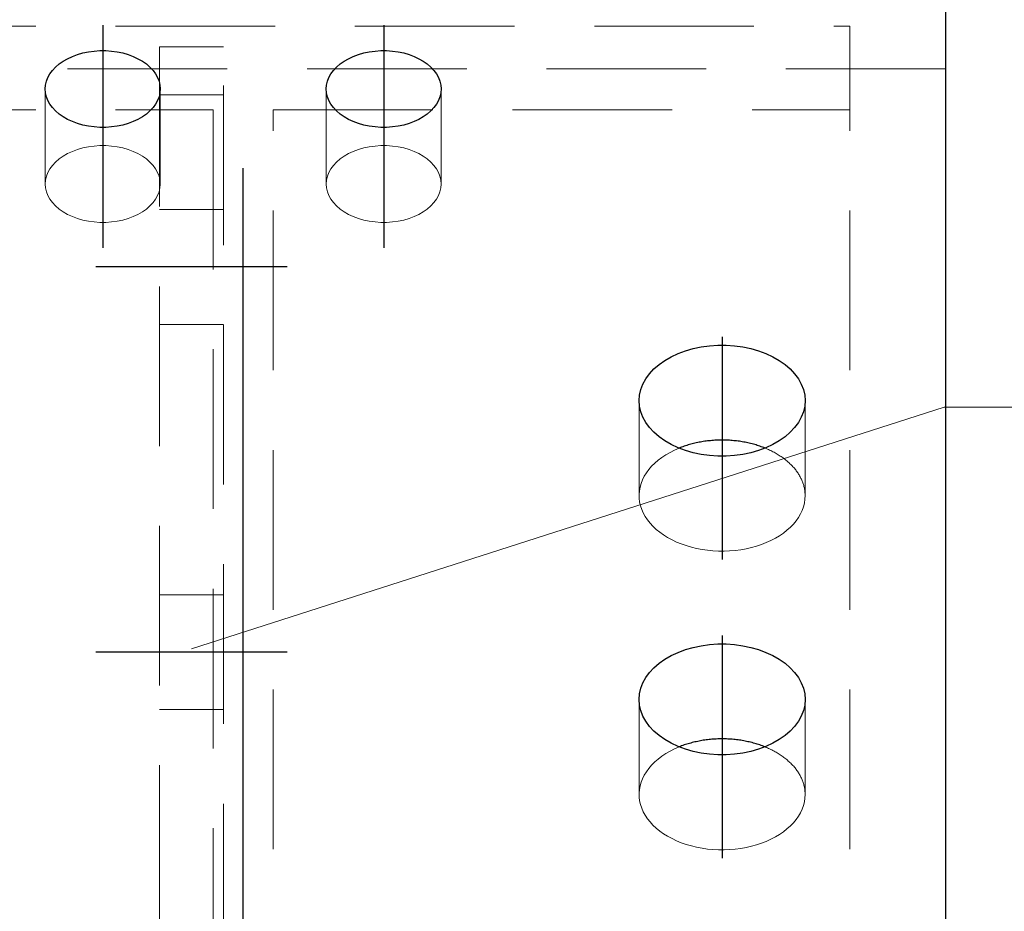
# Model space of a CAD drawing. Header units: millimetres. Extents: x 3515 to 4529, y 13642 to 14292.
# Tile 27 of 96: x 3872 to 3887, y 13974 to 13988. Entities that reach past the tile are written whole.
import ezdxf

# ---------------------------------------------------------------- set-up
doc = ezdxf.new("R2010")
doc.units = ezdxf.units.MM
doc.header["$LTSCALE"] = 10
doc.linetypes.add('HIDDEN', pattern=[0.375, 0.25, -0.125])
doc.linetypes.add('MITTE', pattern=[2, 1.25, -0.25, 0.25, -0.25])
doc.layers.get('Defpoints').update_dxf_attribs({"color": 1})
for name, color, linetype, lineweight in [('PS_DIM', 4, 'Continuous', 13), ('PS_Hidden', 2, 'HIDDEN', 9), ('PS_Pos', 1, 'Continuous', 15), ('PS_SOLID', 7, 'Continuous', 30)]:
    doc.layers.add(name, color=color, linetype=linetype, lineweight=lineweight)
doc.layers.add('PS_MID', color=5, linetype='MITTE')
doc.layers.add('PS_SHAPE', color=3, linetype='Continuous')
doc.styles.add('simplex', font='simplex.shx', dxfattribs={"width": 0.75})
doc.dimstyles.new('1_10_GŁ_DS1-LS10', dxfattribs={"dimtxt": 2, "dimasz": 2, "dimexe": 2, "dimexo": 5, "dimgap": 1, "dimtad": 1, "dimjust": 4, "dimdec": 0, "dimlfac": 10, "dimtxsty": 'simplex', "dimblk1": 'NONE', "dimsah": 1, "dimcen": 2, "dimclrd": 256, "dimclre": 256, "dimclrt": 3, "dimadec": 1, "dimazin": 0, "dimtfac": 1, "dimtdec": 0, "dimtmove": 2, "dimatfit": 3, "dimfxl": 1, "dimarcsym": 0})
doc.dimstyles.new('1_10_PRZ', dxfattribs={"dimtxt": 2, "dimasz": 1, "dimexe": 2, "dimexo": 5, "dimgap": 1, "dimtad": 1, "dimdec": 0, "dimlfac": 10, "dimtxsty": 'simplex', "dimblk": 'dimznak', "dimcen": 2, "dimse1": 1, "dimse2": 1, "dimclrt": 3, "dimadec": 1, "dimazin": 0, "dimtfac": 1, "dimtdec": 0, "dimtix": 1, "dimtmove": 2, "dimatfit": 3, "dimldrblk": 'dim-grot', "dimfxl": 1, "dimarcsym": 0})

# ---------------------------------------------------------------- blocks, each defined once
blk = doc.blocks.new('*D92')
at = {"layer": 'Defpoints', "color": 0, "transparency": 16777216}
for p in [(3869.316, 13988.67), (3905.155, 13988.67), (3885.06, 13714.81)]:
    blk.add_point(p, dxfattribs=at)
at = {"layer": 'PS_DIM', "lineweight": -2, "transparency": 16777216}
for p, q in [((3874.316, 13988.67), (3907.155, 13988.67)), ((3905.155, 13714.81), (3905.155, 13986.67)), ((3890.06, 13714.81), (3907.155, 13714.81))]:
    blk.add_line(p, q, dxfattribs=at)
at = {"layer": 'PS_DIM', "transparency": 16777216}
blk.add_solid([(3904.821, 13986.67), (3905.488, 13986.67), (3905.155, 13988.67)], dxfattribs=at)
at = {"layer": 'PS_DIM', "color": 3, "transparency": 16777216, "insert": (3901.492, 13990.69), "char_height": 2, "attachment_point": 5, "rotation": 0.0573, "style": 'simplex'}
blk.add_mtext('4420', dxfattribs=at)
blk = doc.blocks.new('_None')
blk = doc.blocks.new('dimznak')
at = {"color": 0}
for points in [[(0, 2), (0, -2)], [(-2, 0), (2, 0)]]:
    blk.add_lwpolyline(points, dxfattribs=at)
at = {"color": 2}
blk.add_lwpolyline([(1, 1), (-1, -1)], dxfattribs=at)
blk = doc.blocks.new('*D93')
at = {"layer": 'Defpoints', "color": 0, "transparency": 16777216}
for p in [(3874.25, 13996.395), (3866.06, 13983.635), (3874.25, 13982.111)]:
    blk.add_point(p, dxfattribs=at)
at = {"layer": 'PS_DIM', "color": 0, "lineweight": -2, "transparency": 16777216}
blk.add_line((3867.06, 13996.395), (3873.25, 13996.395), dxfattribs=at)
at = {"layer": 'PS_DIM', "color": 0, "lineweight": -2, "transparency": 16777216, "rotation": 180}
blk.add_blockref('dimznak', (3866.06, 13996.395), dxfattribs=at)
at = {"layer": 'PS_DIM', "color": 0, "lineweight": -2, "transparency": 16777216}
blk.add_blockref('dimznak', (3874.25, 13996.395), dxfattribs=at)
at = {"layer": 'PS_DIM', "color": 3, "transparency": 16777216, "insert": (3870.155, 13998.395), "char_height": 2, "attachment_point": 5, "style": 'simplex'}
blk.add_mtext('82', dxfattribs=at)
blk = doc.blocks.new('dim-grot')
blk.add_hatch(color=256).paths.add_polyline_path([(0, 0), (-2, 0.5), (-2, -0.5)])
blk.add_lwpolyline([(0, 0), (-2, 0.5), (-2, -0.5), (0, 0)])
blk = doc.blocks.new('*D94')
at = {"layer": 'Defpoints', "color": 0, "transparency": 16777216}
for p in [(3875.25, 13996.395), (3874.25, 13982.111), (3875.25, 13968.674)]:
    blk.add_point(p, dxfattribs=at)
at = {"layer": 'PS_DIM', "color": 0, "lineweight": -2, "transparency": 16777216}
for p, q in [((3873.25, 13996.395), (3872.25, 13996.395)), ((3874.25, 13996.395), (3875.25, 13996.395)), ((3876.25, 13996.395), (3877.25, 13996.395))]:
    blk.add_line(p, q, dxfattribs=at)
blk.add_blockref('dimznak', (3874.25, 13996.395), dxfattribs=at)
at = {"layer": 'PS_DIM', "color": 0, "lineweight": -2, "transparency": 16777216, "rotation": 180}
blk.add_blockref('dimznak', (3875.25, 13996.395), dxfattribs=at)
at = {"layer": 'PS_DIM', "color": 3, "transparency": 16777216, "insert": (3874.75, 14000.731), "char_height": 2, "attachment_point": 5, "style": 'simplex'}
blk.add_mtext('10', dxfattribs=at)
blk = doc.blocks.new('*D95')
at = {"layer": 'Defpoints', "color": 0, "transparency": 16777216}
for p in [(3885.06, 13996.395), (3875.25, 13968.674), (3885.06, 13967.624)]:
    blk.add_point(p, dxfattribs=at)
at = {"layer": 'PS_DIM', "color": 0, "lineweight": -2, "transparency": 16777216}
blk.add_line((3876.25, 13996.395), (3884.06, 13996.395), dxfattribs=at)
at = {"layer": 'PS_DIM', "color": 0, "lineweight": -2, "transparency": 16777216, "rotation": 180}
blk.add_blockref('dimznak', (3875.25, 13996.395), dxfattribs=at)
at = {"layer": 'PS_DIM', "color": 0, "lineweight": -2, "transparency": 16777216}
blk.add_blockref('dimznak', (3885.06, 13996.395), dxfattribs=at)
at = {"layer": 'PS_DIM', "color": 3, "transparency": 16777216, "insert": (3880.155, 13998.395), "char_height": 2, "attachment_point": 5, "style": 'simplex'}
blk.add_mtext('98', dxfattribs=at)
blk = doc.blocks.new('*X330')
at = {"layer": 'PS_Hidden', "color": 2, "linetype": 'HIDDEN'}
for p, q in [((3866.06, 13987.851), (3885.06, 13987.851)), ((3885.06, 13986.538), (3885.06, 13987.851)), ((3874.25, 13987.523), (3874.25, 13969.421)), ((3874.25, 13987.523), (3875.25, 13987.523)), ((3875.25, 13969.421), (3875.25, 13987.523)), ((3886.56, 13987.182), (3864.56, 13987.182)), ((3872.46, 13985.377), (3872.46, 13986.865)), ((3875.25, 13986.776), (3874.25, 13986.776)), ((3874.26, 13985.377), (3874.26, 13986.865)), ((3876.86, 13985.377), (3876.86, 13986.865)), ((3878.66, 13985.377), (3878.66, 13986.865)), ((3866.06, 13986.538), (3875.09, 13986.538)), ((3875.09, 13986.538), (3875.09, 13948.71)), ((3876.03, 13986.538), (3885.06, 13986.538)), ((3876.03, 13948.71), (3876.03, 13986.538)), ((3885.06, 13948.71), (3885.06, 13986.538)), ((3872.809, 13985.853), (3872.74, 13985.813)), ((3872.884, 13985.888), (3872.809, 13985.853)), ((3872.964, 13985.917), (3872.884, 13985.888)), ((3873.048, 13985.941), (3872.964, 13985.917)), ((3873.135, 13985.96), (3873.048, 13985.941)), ((3873.224, 13985.972), (3873.135, 13985.96)), ((3873.315, 13985.978), (3873.224, 13985.972)), ((3873.406, 13985.978), (3873.315, 13985.978)), ((3873.497, 13985.972), (3873.406, 13985.978)), ((3873.586, 13985.96), (3873.497, 13985.972)), ((3873.673, 13985.941), (3873.586, 13985.96)), ((3873.757, 13985.917), (3873.673, 13985.941)), ((3873.836, 13985.888), (3873.757, 13985.917)), ((3873.911, 13985.853), (3873.836, 13985.888)), ((3873.98, 13985.813), (3873.911, 13985.853)), ((3877.209, 13985.853), (3877.14, 13985.813)), ((3877.284, 13985.888), (3877.209, 13985.853)), ((3877.364, 13985.917), (3877.284, 13985.888)), ((3877.448, 13985.941), (3877.364, 13985.917)), ((3877.535, 13985.96), (3877.448, 13985.941)), ((3877.624, 13985.972), (3877.535, 13985.96)), ((3877.715, 13985.978), (3877.624, 13985.972)), ((3877.806, 13985.978), (3877.715, 13985.978)), ((3877.897, 13985.972), (3877.806, 13985.978)), ((3877.986, 13985.96), (3877.897, 13985.972)), ((3878.073, 13985.941), (3877.986, 13985.96)), ((3878.157, 13985.917), (3878.073, 13985.941)), ((3878.236, 13985.888), (3878.157, 13985.917)), ((3878.311, 13985.853), (3878.236, 13985.888)), ((3878.38, 13985.813), (3878.311, 13985.853)), ((3872.622, 13985.721), (3872.573, 13985.669)), ((3872.677, 13985.769), (3872.622, 13985.721)), ((3872.74, 13985.813), (3872.677, 13985.769)), ((3874.043, 13985.769), (3873.98, 13985.813)), ((3874.099, 13985.721), (3874.043, 13985.769)), ((3874.147, 13985.669), (3874.099, 13985.721)), ((3877.022, 13985.721), (3876.973, 13985.669)), ((3877.077, 13985.769), (3877.022, 13985.721)), ((3877.14, 13985.813), (3877.077, 13985.769)), ((3878.443, 13985.769), (3878.38, 13985.813)), ((3878.499, 13985.721), (3878.443, 13985.769)), ((3878.547, 13985.669), (3878.499, 13985.721)), ((3872.502, 13985.557), (3872.479, 13985.498)), ((3872.533, 13985.615), (3872.502, 13985.557)), ((3872.573, 13985.669), (3872.533, 13985.615)), ((3874.187, 13985.615), (3874.147, 13985.669)), ((3874.219, 13985.557), (3874.187, 13985.615)), ((3874.242, 13985.498), (3874.219, 13985.557)), ((3876.902, 13985.557), (3876.879, 13985.498)), ((3876.933, 13985.615), (3876.902, 13985.557)), ((3876.973, 13985.669), (3876.933, 13985.615)), ((3878.587, 13985.615), (3878.547, 13985.669)), ((3878.619, 13985.557), (3878.587, 13985.615)), ((3878.642, 13985.498), (3878.619, 13985.557)), ((3872.465, 13985.438), (3872.46, 13985.377)), ((3872.479, 13985.498), (3872.465, 13985.438)), ((3874.256, 13985.438), (3874.242, 13985.498)), ((3874.26, 13985.377), (3874.256, 13985.438)), ((3876.865, 13985.438), (3876.86, 13985.377)), ((3876.879, 13985.498), (3876.865, 13985.438)), ((3878.656, 13985.438), (3878.642, 13985.498)), ((3878.66, 13985.377), (3878.656, 13985.438)), ((3872.46, 13985.377), (3872.465, 13985.316)), ((3872.465, 13985.316), (3872.479, 13985.256)), ((3872.479, 13985.256), (3872.502, 13985.197)), ((3874.219, 13985.197), (3874.242, 13985.256)), ((3874.242, 13985.256), (3874.256, 13985.316)), ((3874.256, 13985.316), (3874.26, 13985.377)), ((3876.86, 13985.377), (3876.865, 13985.316)), ((3876.865, 13985.316), (3876.879, 13985.256)), ((3876.879, 13985.256), (3876.902, 13985.197)), ((3878.619, 13985.197), (3878.642, 13985.256)), ((3878.642, 13985.256), (3878.656, 13985.316)), ((3878.656, 13985.316), (3878.66, 13985.377)), ((3872.502, 13985.197), (3872.533, 13985.14)), ((3872.533, 13985.14), (3872.573, 13985.085)), ((3872.573, 13985.085), (3872.622, 13985.034)), ((3874.099, 13985.034), (3874.147, 13985.085)), ((3874.147, 13985.085), (3874.187, 13985.14)), ((3874.187, 13985.14), (3874.219, 13985.197)), ((3876.902, 13985.197), (3876.933, 13985.14)), ((3876.933, 13985.14), (3876.973, 13985.085)), ((3876.973, 13985.085), (3877.022, 13985.034)), ((3878.499, 13985.034), (3878.547, 13985.085)), ((3878.547, 13985.085), (3878.587, 13985.14)), ((3878.587, 13985.14), (3878.619, 13985.197)), ((3872.622, 13985.034), (3872.677, 13984.985)), ((3872.677, 13984.985), (3872.74, 13984.941)), ((3872.74, 13984.941), (3872.809, 13984.901)), ((3873.911, 13984.901), (3873.98, 13984.941)), ((3873.98, 13984.941), (3874.043, 13984.985)), ((3874.043, 13984.985), (3874.099, 13985.034)), ((3874.25, 13984.979), (3875.25, 13984.979)), ((3877.022, 13985.034), (3877.077, 13984.985)), ((3877.077, 13984.985), (3877.14, 13984.941)), ((3877.14, 13984.941), (3877.209, 13984.901)), ((3878.311, 13984.901), (3878.38, 13984.941)), ((3878.38, 13984.941), (3878.443, 13984.985)), ((3878.443, 13984.985), (3878.499, 13985.034)), ((3872.809, 13984.901), (3872.884, 13984.867)), ((3872.884, 13984.867), (3872.964, 13984.837)), ((3872.964, 13984.837), (3873.048, 13984.813)), ((3873.048, 13984.813), (3873.135, 13984.795)), ((3873.135, 13984.795), (3873.224, 13984.782)), ((3873.224, 13984.782), (3873.315, 13984.776)), ((3873.315, 13984.776), (3873.406, 13984.776)), ((3873.406, 13984.776), (3873.497, 13984.782)), ((3873.497, 13984.782), (3873.586, 13984.795)), ((3873.586, 13984.795), (3873.673, 13984.813)), ((3873.673, 13984.813), (3873.757, 13984.837)), ((3873.757, 13984.837), (3873.836, 13984.867)), ((3873.836, 13984.867), (3873.911, 13984.901)), ((3877.209, 13984.901), (3877.284, 13984.867)), ((3877.284, 13984.867), (3877.364, 13984.837)), ((3877.364, 13984.837), (3877.448, 13984.813)), ((3877.448, 13984.813), (3877.535, 13984.795)), ((3877.535, 13984.795), (3877.624, 13984.782)), ((3877.624, 13984.782), (3877.715, 13984.776)), ((3877.715, 13984.776), (3877.806, 13984.776)), ((3877.806, 13984.776), (3877.897, 13984.782)), ((3877.897, 13984.782), (3877.986, 13984.795)), ((3877.986, 13984.795), (3878.073, 13984.813)), ((3878.073, 13984.813), (3878.157, 13984.837)), ((3878.157, 13984.837), (3878.236, 13984.867)), ((3878.236, 13984.867), (3878.311, 13984.901)), ((3874.25, 13983.179), (3875.25, 13983.179)), ((3881.76, 13980.497), (3881.76, 13981.984)), ((3884.36, 13980.497), (3884.36, 13981.984)), ((3882.388, 13981.241), (3882.314, 13981.209)), ((3883.751, 13981.233), (3883.733, 13981.241)), ((3883.733, 13981.241), (3883.733, 13981.241)), ((3883.77, 13981.225), (3883.751, 13981.233)), ((3883.787, 13981.217), (3883.77, 13981.225)), ((3883.805, 13981.209), (3883.787, 13981.217)), ((3882.116, 13981.094), (3882.058, 13981.051)), ((3882.178, 13981.135), (3882.116, 13981.094)), ((3882.245, 13981.174), (3882.178, 13981.135)), ((3882.314, 13981.209), (3882.245, 13981.174)), ((3883.823, 13981.201), (3883.805, 13981.209)), ((3883.84, 13981.192), (3883.823, 13981.201)), ((3883.857, 13981.184), (3883.84, 13981.192)), ((3883.874, 13981.175), (3883.857, 13981.184)), ((3883.891, 13981.166), (3883.874, 13981.175)), ((3883.907, 13981.156), (3883.891, 13981.166)), ((3883.923, 13981.147), (3883.907, 13981.156)), ((3883.939, 13981.137), (3883.923, 13981.147)), ((3883.955, 13981.127), (3883.939, 13981.137)), ((3883.971, 13981.117), (3883.955, 13981.127)), ((3883.986, 13981.107), (3883.971, 13981.117)), ((3884.001, 13981.097), (3883.986, 13981.107)), ((3884.016, 13981.086), (3884.001, 13981.097)), ((3884.03, 13981.076), (3884.016, 13981.086)), ((3884.044, 13981.065), (3884.03, 13981.076)), ((3884.058, 13981.054), (3884.044, 13981.065)), ((3881.956, 13980.956), (3881.913, 13980.905)), ((3882.005, 13981.004), (3881.956, 13980.956)), ((3882.058, 13981.051), (3882.005, 13981.004)), ((3884.072, 13981.043), (3884.058, 13981.054)), ((3884.085, 13981.032), (3884.072, 13981.043)), ((3884.098, 13981.02), (3884.085, 13981.032)), ((3884.111, 13981.009), (3884.098, 13981.02)), ((3884.124, 13980.997), (3884.111, 13981.009)), ((3884.136, 13980.985), (3884.124, 13980.997)), ((3884.148, 13980.973), (3884.136, 13980.985)), ((3884.16, 13980.961), (3884.148, 13980.973)), ((3884.171, 13980.949), (3884.16, 13980.961)), ((3884.182, 13980.936), (3884.171, 13980.949)), ((3884.193, 13980.924), (3884.182, 13980.936)), ((3884.203, 13980.911), (3884.193, 13980.924)), ((3884.213, 13980.899), (3884.203, 13980.911)), ((3881.841, 13980.799), (3881.814, 13980.743)), ((3881.874, 13980.853), (3881.841, 13980.799)), ((3881.913, 13980.905), (3881.874, 13980.853)), ((3884.223, 13980.886), (3884.213, 13980.899)), ((3884.232, 13980.873), (3884.223, 13980.886)), ((3884.242, 13980.86), (3884.232, 13980.873)), ((3884.25, 13980.847), (3884.242, 13980.86)), ((3884.259, 13980.833), (3884.25, 13980.847)), ((3884.267, 13980.82), (3884.259, 13980.833)), ((3884.275, 13980.807), (3884.267, 13980.82)), ((3884.282, 13980.793), (3884.275, 13980.807)), ((3884.29, 13980.78), (3884.282, 13980.793)), ((3884.296, 13980.766), (3884.29, 13980.78)), ((3884.303, 13980.752), (3884.296, 13980.766)), ((3881.775, 13980.629), (3881.765, 13980.571)), ((3881.792, 13980.687), (3881.775, 13980.629)), ((3881.814, 13980.743), (3881.792, 13980.687)), ((3884.309, 13980.738), (3884.303, 13980.752)), ((3884.315, 13980.725), (3884.309, 13980.738)), ((3884.32, 13980.711), (3884.315, 13980.725)), ((3884.326, 13980.697), (3884.32, 13980.711)), ((3884.33, 13980.683), (3884.326, 13980.697)), ((3884.335, 13980.669), (3884.33, 13980.683)), ((3884.339, 13980.654), (3884.335, 13980.669)), ((3884.343, 13980.64), (3884.339, 13980.654)), ((3884.346, 13980.626), (3884.343, 13980.64)), ((3884.349, 13980.612), (3884.346, 13980.626)), ((3884.352, 13980.597), (3884.349, 13980.612)), ((3881.765, 13980.571), (3881.761, 13980.513)), ((3881.761, 13980.513), (3881.762, 13980.455)), ((3881.762, 13980.455), (3881.769, 13980.396)), ((3884.354, 13980.583), (3884.352, 13980.597)), ((3884.356, 13980.569), (3884.354, 13980.583)), ((3884.357, 13980.554), (3884.356, 13980.569)), ((3884.359, 13980.54), (3884.357, 13980.554)), ((3884.357, 13980.439), (3884.36, 13980.497)), ((3884.36, 13980.526), (3884.359, 13980.54)), ((3884.36, 13980.511), (3884.36, 13980.526)), ((3884.36, 13980.497), (3884.36, 13980.511)), ((3884.36, 13980.497), (3884.36, 13980.497)), ((3881.769, 13980.396), (3881.782, 13980.339)), ((3881.782, 13980.339), (3881.801, 13980.281)), ((3884.314, 13980.266), (3884.334, 13980.323)), ((3884.334, 13980.323), (3884.349, 13980.38)), ((3884.349, 13980.38), (3884.357, 13980.439)), ((3881.801, 13980.281), (3881.825, 13980.225)), ((3881.825, 13980.225), (3881.855, 13980.171)), ((3881.855, 13980.171), (3881.891, 13980.117)), ((3884.219, 13980.103), (3884.256, 13980.156)), ((3884.256, 13980.156), (3884.288, 13980.21)), ((3884.288, 13980.21), (3884.314, 13980.266)), ((3881.891, 13980.117), (3881.932, 13980.065)), ((3881.932, 13980.065), (3881.978, 13980.016)), ((3881.978, 13980.016), (3882.029, 13979.968)), ((3884.077, 13979.956), (3884.13, 13980.003)), ((3884.13, 13980.003), (3884.177, 13980.052)), ((3884.177, 13980.052), (3884.219, 13980.103)), ((3882.029, 13979.968), (3882.084, 13979.923)), ((3882.084, 13979.923), (3882.144, 13979.881)), ((3882.144, 13979.881), (3882.208, 13979.841)), ((3882.208, 13979.841), (3882.276, 13979.804)), ((3883.826, 13979.794), (3883.895, 13979.83)), ((3883.895, 13979.83), (3883.96, 13979.869)), ((3883.96, 13979.869), (3884.021, 13979.911)), ((3884.021, 13979.911), (3884.077, 13979.956)), ((3882.276, 13979.804), (3882.347, 13979.77)), ((3882.347, 13979.77), (3882.422, 13979.74)), ((3882.422, 13979.74), (3882.499, 13979.713)), ((3882.499, 13979.713), (3882.579, 13979.69)), ((3882.579, 13979.69), (3882.662, 13979.67)), ((3883.436, 13979.665), (3883.519, 13979.684)), ((3883.519, 13979.684), (3883.6, 13979.706)), ((3883.6, 13979.706), (3883.678, 13979.732)), ((3883.678, 13979.732), (3883.753, 13979.762)), ((3883.753, 13979.762), (3883.826, 13979.794)), ((3882.662, 13979.67), (3882.746, 13979.654)), ((3882.746, 13979.654), (3882.831, 13979.641)), ((3882.831, 13979.641), (3882.918, 13979.633)), ((3882.918, 13979.633), (3883.005, 13979.629)), ((3883.005, 13979.629), (3883.092, 13979.628)), ((3883.092, 13979.628), (3883.179, 13979.631)), ((3883.179, 13979.631), (3883.266, 13979.639)), ((3883.266, 13979.639), (3883.352, 13979.65)), ((3883.352, 13979.65), (3883.436, 13979.665)), ((3874.25, 13978.945), (3875.25, 13978.945)), ((3881.76, 13975.817), (3881.76, 13977.305)), ((3884.36, 13975.817), (3884.36, 13977.305)), ((3874.25, 13977.145), (3875.25, 13977.145)), ((3882.178, 13976.456), (3882.116, 13976.415)), ((3882.245, 13976.494), (3882.178, 13976.456)), ((3882.314, 13976.529), (3882.245, 13976.494)), ((3882.388, 13976.561), (3882.314, 13976.529)), ((3883.751, 13976.553), (3883.733, 13976.561)), ((3883.733, 13976.561), (3883.733, 13976.561)), ((3883.77, 13976.546), (3883.751, 13976.553)), ((3883.787, 13976.538), (3883.77, 13976.546)), ((3883.805, 13976.529), (3883.787, 13976.538)), ((3883.823, 13976.521), (3883.805, 13976.529)), ((3883.84, 13976.513), (3883.823, 13976.521)), ((3883.857, 13976.504), (3883.84, 13976.513)), ((3883.874, 13976.495), (3883.857, 13976.504)), ((3883.891, 13976.486), (3883.874, 13976.495)), ((3883.907, 13976.477), (3883.891, 13976.486)), ((3883.923, 13976.467), (3883.907, 13976.477)), ((3883.939, 13976.457), (3883.923, 13976.467)), ((3883.955, 13976.448), (3883.939, 13976.457)), ((3883.971, 13976.438), (3883.955, 13976.448)), ((3883.986, 13976.427), (3883.971, 13976.438)), ((3882.005, 13976.325), (3881.956, 13976.276)), ((3882.058, 13976.371), (3882.005, 13976.325)), ((3882.116, 13976.415), (3882.058, 13976.371)), ((3884.001, 13976.417), (3883.986, 13976.427)), ((3884.016, 13976.407), (3884.001, 13976.417)), ((3884.03, 13976.396), (3884.016, 13976.407)), ((3884.044, 13976.385), (3884.03, 13976.396)), ((3884.058, 13976.374), (3884.044, 13976.385)), ((3884.072, 13976.363), (3884.058, 13976.374)), ((3884.085, 13976.352), (3884.072, 13976.363)), ((3884.098, 13976.34), (3884.085, 13976.352)), ((3884.111, 13976.329), (3884.098, 13976.34)), ((3884.124, 13976.317), (3884.111, 13976.329)), ((3884.136, 13976.305), (3884.124, 13976.317)), ((3884.148, 13976.293), (3884.136, 13976.305)), ((3884.16, 13976.281), (3884.148, 13976.293)), ((3884.171, 13976.269), (3884.16, 13976.281)), ((3881.874, 13976.173), (3881.841, 13976.119)), ((3881.913, 13976.225), (3881.874, 13976.173)), ((3881.956, 13976.276), (3881.913, 13976.225)), ((3884.182, 13976.257), (3884.171, 13976.269)), ((3884.193, 13976.244), (3884.182, 13976.257)), ((3884.203, 13976.231), (3884.193, 13976.244)), ((3884.213, 13976.219), (3884.203, 13976.231)), ((3884.223, 13976.206), (3884.213, 13976.219)), ((3884.232, 13976.193), (3884.223, 13976.206)), ((3884.242, 13976.18), (3884.232, 13976.193)), ((3884.25, 13976.167), (3884.242, 13976.18)), ((3884.259, 13976.154), (3884.25, 13976.167)), ((3884.267, 13976.14), (3884.259, 13976.154)), ((3884.275, 13976.127), (3884.267, 13976.14)), ((3884.282, 13976.113), (3884.275, 13976.127)), ((3881.792, 13976.007), (3881.775, 13975.95)), ((3881.814, 13976.063), (3881.792, 13976.007)), ((3881.841, 13976.119), (3881.814, 13976.063)), ((3884.29, 13976.1), (3884.282, 13976.113)), ((3884.296, 13976.086), (3884.29, 13976.1)), ((3884.303, 13976.072), (3884.296, 13976.086)), ((3884.309, 13976.059), (3884.303, 13976.072)), ((3884.315, 13976.045), (3884.309, 13976.059)), ((3884.32, 13976.031), (3884.315, 13976.045)), ((3884.326, 13976.017), (3884.32, 13976.031)), ((3884.33, 13976.003), (3884.326, 13976.017)), ((3884.335, 13975.989), (3884.33, 13976.003)), ((3884.339, 13975.975), (3884.335, 13975.989)), ((3884.343, 13975.96), (3884.339, 13975.975)), ((3881.765, 13975.892), (3881.761, 13975.833)), ((3881.761, 13975.833), (3881.762, 13975.775)), ((3881.775, 13975.95), (3881.765, 13975.892)), ((3884.346, 13975.946), (3884.343, 13975.96)), ((3884.349, 13975.932), (3884.346, 13975.946)), ((3884.352, 13975.918), (3884.349, 13975.932)), ((3884.354, 13975.903), (3884.352, 13975.918)), ((3884.356, 13975.889), (3884.354, 13975.903)), ((3884.357, 13975.875), (3884.356, 13975.889)), ((3884.359, 13975.86), (3884.357, 13975.875)), ((3884.36, 13975.846), (3884.359, 13975.86)), ((3884.36, 13975.832), (3884.36, 13975.846)), ((3884.36, 13975.817), (3884.36, 13975.832)), ((3881.762, 13975.775), (3881.769, 13975.717)), ((3881.769, 13975.717), (3881.782, 13975.659)), ((3884.334, 13975.643), (3884.349, 13975.701)), ((3884.349, 13975.701), (3884.357, 13975.759)), ((3884.357, 13975.759), (3884.36, 13975.817)), ((3884.36, 13975.817), (3884.36, 13975.817)), ((3881.782, 13975.659), (3881.801, 13975.602)), ((3881.801, 13975.602), (3881.825, 13975.546)), ((3881.825, 13975.546), (3881.855, 13975.491)), ((3884.256, 13975.476), (3884.288, 13975.531)), ((3884.288, 13975.531), (3884.314, 13975.586)), ((3884.314, 13975.586), (3884.334, 13975.643)), ((3881.855, 13975.491), (3881.891, 13975.437)), ((3881.891, 13975.437), (3881.932, 13975.386)), ((3881.932, 13975.386), (3881.978, 13975.336)), ((3884.13, 13975.323), (3884.177, 13975.372)), ((3884.177, 13975.372), (3884.219, 13975.423)), ((3884.219, 13975.423), (3884.256, 13975.476)), ((3881.978, 13975.336), (3882.029, 13975.289)), ((3882.029, 13975.289), (3882.084, 13975.243)), ((3882.084, 13975.243), (3882.144, 13975.201)), ((3883.96, 13975.19), (3884.021, 13975.231)), ((3884.021, 13975.231), (3884.077, 13975.276)), ((3884.077, 13975.276), (3884.13, 13975.323)), ((3882.144, 13975.201), (3882.208, 13975.161)), ((3882.208, 13975.161), (3882.276, 13975.124)), ((3882.276, 13975.124), (3882.347, 13975.091)), ((3882.347, 13975.091), (3882.422, 13975.06)), ((3882.422, 13975.06), (3882.499, 13975.033)), ((3883.6, 13975.026), (3883.678, 13975.052)), ((3883.678, 13975.052), (3883.753, 13975.082)), ((3883.753, 13975.082), (3883.826, 13975.115)), ((3883.826, 13975.115), (3883.895, 13975.151)), ((3883.895, 13975.151), (3883.96, 13975.19)), ((3882.499, 13975.033), (3882.579, 13975.01)), ((3882.579, 13975.01), (3882.662, 13974.99)), ((3882.662, 13974.99), (3882.746, 13974.974)), ((3882.746, 13974.974), (3882.831, 13974.962)), ((3882.831, 13974.962), (3882.918, 13974.953)), ((3882.918, 13974.953), (3883.005, 13974.949)), ((3883.005, 13974.949), (3883.092, 13974.948)), ((3883.092, 13974.948), (3883.179, 13974.952)), ((3883.179, 13974.952), (3883.266, 13974.959)), ((3883.266, 13974.959), (3883.352, 13974.97)), ((3883.352, 13974.97), (3883.436, 13974.985)), ((3883.436, 13974.985), (3883.519, 13975.004)), ((3883.519, 13975.004), (3883.6, 13975.026))]:
    blk.add_line(p, q, dxfattribs=at)
at = {"layer": 'PS_MID', "color": 5, "linetype": 'MITTE'}
for p, q in [((3875.56, 13793.124), (3875.56, 13992.851)), ((3873.36, 13987.865), (3873.36, 13984.377)), ((3877.76, 13987.865), (3877.76, 13984.377)), ((3876.25, 13984.079), (3873.25, 13984.079)), ((3883.06, 13982.984), (3883.06, 13979.497)), ((3883.06, 13978.305), (3883.06, 13974.817)), ((3876.25, 13978.045), (3873.25, 13978.045))]:
    blk.add_line(p, q, dxfattribs=at)
at = {"layer": 'PS_SOLID', "color": 7, "linetype": 'Continuous'}
for p, q in [((3886.56, 13988.67), (3886.56, 13920.479)), ((3872.884, 13987.375), (3872.964, 13987.405)), ((3872.964, 13987.405), (3873.048, 13987.429)), ((3873.048, 13987.429), (3873.135, 13987.447)), ((3873.135, 13987.447), (3873.224, 13987.459)), ((3873.224, 13987.459), (3873.315, 13987.466)), ((3873.315, 13987.466), (3873.406, 13987.466)), ((3873.406, 13987.466), (3873.497, 13987.459)), ((3873.497, 13987.459), (3873.586, 13987.447)), ((3873.586, 13987.447), (3873.673, 13987.429)), ((3873.673, 13987.429), (3873.757, 13987.405)), ((3873.757, 13987.405), (3873.836, 13987.375)), ((3877.284, 13987.375), (3877.364, 13987.405)), ((3877.364, 13987.405), (3877.448, 13987.429)), ((3877.448, 13987.429), (3877.535, 13987.447)), ((3877.535, 13987.447), (3877.624, 13987.459)), ((3877.624, 13987.459), (3877.715, 13987.466)), ((3877.715, 13987.466), (3877.806, 13987.466)), ((3877.806, 13987.466), (3877.897, 13987.459)), ((3877.897, 13987.459), (3877.986, 13987.447)), ((3877.986, 13987.447), (3878.073, 13987.429)), ((3878.073, 13987.429), (3878.157, 13987.405)), ((3878.157, 13987.405), (3878.236, 13987.375)), ((3872.622, 13987.208), (3872.677, 13987.257)), ((3872.677, 13987.257), (3872.74, 13987.301)), ((3872.74, 13987.301), (3872.809, 13987.34)), ((3872.809, 13987.34), (3872.884, 13987.375)), ((3873.836, 13987.375), (3873.911, 13987.34)), ((3873.911, 13987.34), (3873.98, 13987.301)), ((3873.98, 13987.301), (3874.043, 13987.257)), ((3874.043, 13987.257), (3874.099, 13987.208)), ((3877.022, 13987.208), (3877.077, 13987.257)), ((3877.077, 13987.257), (3877.14, 13987.301)), ((3877.14, 13987.301), (3877.209, 13987.34)), ((3877.209, 13987.34), (3877.284, 13987.375)), ((3878.236, 13987.375), (3878.311, 13987.34)), ((3878.311, 13987.34), (3878.38, 13987.301)), ((3878.38, 13987.301), (3878.443, 13987.257)), ((3878.443, 13987.257), (3878.499, 13987.208)), ((3872.502, 13987.045), (3872.533, 13987.102)), ((3872.533, 13987.102), (3872.573, 13987.157)), ((3872.573, 13987.157), (3872.622, 13987.208)), ((3874.099, 13987.208), (3874.147, 13987.157)), ((3874.147, 13987.157), (3874.187, 13987.102)), ((3874.187, 13987.102), (3874.219, 13987.045)), ((3876.902, 13987.045), (3876.933, 13987.102)), ((3876.933, 13987.102), (3876.973, 13987.157)), ((3876.973, 13987.157), (3877.022, 13987.208)), ((3878.499, 13987.208), (3878.547, 13987.157)), ((3878.547, 13987.157), (3878.587, 13987.102)), ((3878.587, 13987.102), (3878.619, 13987.045)), ((3872.46, 13986.865), (3872.465, 13986.925)), ((3872.465, 13986.925), (3872.479, 13986.986)), ((3872.479, 13986.986), (3872.502, 13987.045)), ((3874.219, 13987.045), (3874.242, 13986.986)), ((3874.242, 13986.986), (3874.256, 13986.925)), ((3874.256, 13986.925), (3874.26, 13986.865)), ((3876.86, 13986.865), (3876.865, 13986.925)), ((3876.865, 13986.925), (3876.879, 13986.986)), ((3876.879, 13986.986), (3876.902, 13987.045)), ((3878.619, 13987.045), (3878.642, 13986.986)), ((3878.642, 13986.986), (3878.656, 13986.925)), ((3878.656, 13986.925), (3878.66, 13986.865)), ((3872.465, 13986.804), (3872.46, 13986.865)), ((3872.479, 13986.743), (3872.465, 13986.804)), ((3874.256, 13986.804), (3874.242, 13986.743)), ((3874.26, 13986.865), (3874.256, 13986.804)), ((3876.865, 13986.804), (3876.86, 13986.865)), ((3876.879, 13986.743), (3876.865, 13986.804)), ((3878.656, 13986.804), (3878.642, 13986.743)), ((3878.66, 13986.865), (3878.656, 13986.804)), ((3872.502, 13986.684), (3872.479, 13986.743)), ((3872.533, 13986.627), (3872.502, 13986.684)), ((3872.573, 13986.573), (3872.533, 13986.627)), ((3874.187, 13986.627), (3874.147, 13986.573)), ((3874.219, 13986.684), (3874.187, 13986.627)), ((3874.242, 13986.743), (3874.219, 13986.684)), ((3876.902, 13986.684), (3876.879, 13986.743)), ((3876.933, 13986.627), (3876.902, 13986.684)), ((3876.973, 13986.573), (3876.933, 13986.627)), ((3878.587, 13986.627), (3878.547, 13986.573)), ((3878.619, 13986.684), (3878.587, 13986.627)), ((3878.642, 13986.743), (3878.619, 13986.684)), ((3872.622, 13986.521), (3872.573, 13986.573)), ((3872.677, 13986.473), (3872.622, 13986.521)), ((3872.74, 13986.428), (3872.677, 13986.473)), ((3874.043, 13986.473), (3873.98, 13986.428)), ((3874.099, 13986.521), (3874.043, 13986.473)), ((3874.147, 13986.573), (3874.099, 13986.521)), ((3877.022, 13986.521), (3876.973, 13986.573)), ((3877.077, 13986.473), (3877.022, 13986.521)), ((3877.14, 13986.428), (3877.077, 13986.473)), ((3878.443, 13986.473), (3878.38, 13986.428)), ((3878.499, 13986.521), (3878.443, 13986.473)), ((3878.547, 13986.573), (3878.499, 13986.521)), ((3872.809, 13986.389), (3872.74, 13986.428)), ((3872.884, 13986.354), (3872.809, 13986.389)), ((3872.964, 13986.324), (3872.884, 13986.354)), ((3873.048, 13986.3), (3872.964, 13986.324)), ((3873.757, 13986.324), (3873.673, 13986.3)), ((3873.836, 13986.354), (3873.757, 13986.324)), ((3873.911, 13986.389), (3873.836, 13986.354)), ((3873.98, 13986.428), (3873.911, 13986.389)), ((3877.209, 13986.389), (3877.14, 13986.428)), ((3877.284, 13986.354), (3877.209, 13986.389)), ((3877.364, 13986.324), (3877.284, 13986.354)), ((3877.448, 13986.3), (3877.364, 13986.324)), ((3878.157, 13986.324), (3878.073, 13986.3)), ((3878.236, 13986.354), (3878.157, 13986.324)), ((3878.311, 13986.389), (3878.236, 13986.354)), ((3878.38, 13986.428), (3878.311, 13986.389)), ((3873.135, 13986.282), (3873.048, 13986.3)), ((3873.224, 13986.27), (3873.135, 13986.282)), ((3873.315, 13986.264), (3873.224, 13986.27)), ((3873.406, 13986.264), (3873.315, 13986.264)), ((3873.497, 13986.27), (3873.406, 13986.264)), ((3873.586, 13986.282), (3873.497, 13986.27)), ((3873.673, 13986.3), (3873.586, 13986.282)), ((3877.535, 13986.282), (3877.448, 13986.3)), ((3877.624, 13986.27), (3877.535, 13986.282)), ((3877.715, 13986.264), (3877.624, 13986.27)), ((3877.806, 13986.264), (3877.715, 13986.264)), ((3877.897, 13986.27), (3877.806, 13986.264)), ((3877.986, 13986.282), (3877.897, 13986.27)), ((3878.073, 13986.3), (3877.986, 13986.282)), ((3882.373, 13982.722), (3882.488, 13982.765)), ((3882.488, 13982.765), (3882.609, 13982.799)), ((3882.609, 13982.799), (3882.734, 13982.826)), ((3882.734, 13982.826), (3882.863, 13982.843)), ((3882.863, 13982.843), (3882.994, 13982.852)), ((3882.994, 13982.852), (3883.126, 13982.852)), ((3883.126, 13982.852), (3883.257, 13982.843)), ((3883.257, 13982.843), (3883.386, 13982.826)), ((3883.386, 13982.826), (3883.512, 13982.799)), ((3883.512, 13982.799), (3883.633, 13982.765)), ((3883.633, 13982.765), (3883.748, 13982.722)), ((3882.074, 13982.55), (3882.165, 13982.614)), ((3882.165, 13982.614), (3882.265, 13982.672)), ((3882.265, 13982.672), (3882.373, 13982.722)), ((3883.748, 13982.722), (3883.856, 13982.672)), ((3883.856, 13982.672), (3883.956, 13982.614)), ((3883.956, 13982.614), (3884.047, 13982.55)), ((3881.924, 13982.406), (3881.993, 13982.481)), ((3881.993, 13982.481), (3882.074, 13982.55)), ((3884.047, 13982.55), (3884.127, 13982.481)), ((3884.127, 13982.481), (3884.197, 13982.406)), ((3881.82, 13982.244), (3881.866, 13982.327)), ((3881.866, 13982.327), (3881.924, 13982.406)), ((3884.197, 13982.406), (3884.255, 13982.327)), ((3884.255, 13982.327), (3884.301, 13982.244)), ((3881.767, 13982.072), (3881.787, 13982.159)), ((3881.787, 13982.159), (3881.82, 13982.244)), ((3884.301, 13982.244), (3884.334, 13982.159)), ((3884.334, 13982.159), (3884.354, 13982.072)), ((3881.76, 13981.984), (3881.767, 13982.072)), ((3884.354, 13982.072), (3884.36, 13981.984)), ((3881.767, 13981.896), (3881.76, 13981.984)), ((3881.787, 13981.809), (3881.767, 13981.896)), ((3884.354, 13981.896), (3884.334, 13981.809)), ((3884.36, 13981.984), (3884.354, 13981.896)), ((3881.82, 13981.724), (3881.787, 13981.809)), ((3881.866, 13981.642), (3881.82, 13981.724)), ((3884.301, 13981.724), (3884.255, 13981.642)), ((3884.334, 13981.809), (3884.301, 13981.724)), ((3881.924, 13981.563), (3881.866, 13981.642)), ((3881.993, 13981.488), (3881.924, 13981.563)), ((3884.197, 13981.563), (3884.127, 13981.488)), ((3884.255, 13981.642), (3884.197, 13981.563)), ((3882.074, 13981.418), (3881.993, 13981.488)), ((3882.165, 13981.354), (3882.074, 13981.418)), ((3884.047, 13981.418), (3883.956, 13981.354)), ((3884.127, 13981.488), (3884.047, 13981.418)), ((3882.265, 13981.297), (3882.165, 13981.354)), ((3882.373, 13981.247), (3882.265, 13981.297)), ((3882.488, 13981.204), (3882.373, 13981.247)), ((3882.407, 13981.248), (3882.388, 13981.241)), ((3882.388, 13981.241), (3882.388, 13981.241)), ((3882.427, 13981.256), (3882.407, 13981.248)), ((3882.447, 13981.263), (3882.427, 13981.256)), ((3882.467, 13981.27), (3882.447, 13981.263)), ((3882.488, 13981.277), (3882.467, 13981.27)), ((3882.508, 13981.284), (3882.488, 13981.277)), ((3882.529, 13981.29), (3882.508, 13981.284)), ((3882.55, 13981.296), (3882.529, 13981.29)), ((3882.571, 13981.302), (3882.55, 13981.296)), ((3882.592, 13981.308), (3882.571, 13981.302)), ((3882.613, 13981.313), (3882.592, 13981.308)), ((3882.635, 13981.318), (3882.613, 13981.313)), ((3882.657, 13981.323), (3882.635, 13981.318)), ((3882.678, 13981.328), (3882.657, 13981.323)), ((3882.7, 13981.332), (3882.678, 13981.328)), ((3882.722, 13981.336), (3882.7, 13981.332)), ((3882.744, 13981.34), (3882.722, 13981.336)), ((3882.766, 13981.344), (3882.744, 13981.34)), ((3882.789, 13981.347), (3882.766, 13981.344)), ((3882.811, 13981.35), (3882.789, 13981.347)), ((3882.833, 13981.353), (3882.811, 13981.35)), ((3882.856, 13981.355), (3882.833, 13981.353)), ((3882.878, 13981.357), (3882.856, 13981.355)), ((3882.901, 13981.359), (3882.878, 13981.357)), ((3882.924, 13981.361), (3882.901, 13981.359)), ((3882.946, 13981.363), (3882.924, 13981.361)), ((3882.969, 13981.364), (3882.946, 13981.363)), ((3882.992, 13981.365), (3882.969, 13981.364)), ((3883.015, 13981.365), (3882.992, 13981.365)), ((3883.038, 13981.366), (3883.015, 13981.365)), ((3883.06, 13981.366), (3883.038, 13981.366)), ((3883.083, 13981.366), (3883.06, 13981.366)), ((3883.106, 13981.365), (3883.083, 13981.366)), ((3883.129, 13981.365), (3883.106, 13981.365)), ((3883.151, 13981.364), (3883.129, 13981.365)), ((3883.174, 13981.363), (3883.151, 13981.364)), ((3883.197, 13981.361), (3883.174, 13981.363)), ((3883.22, 13981.359), (3883.197, 13981.361)), ((3883.242, 13981.357), (3883.22, 13981.359)), ((3883.265, 13981.355), (3883.242, 13981.357)), ((3883.287, 13981.353), (3883.265, 13981.355)), ((3883.31, 13981.35), (3883.287, 13981.353)), ((3883.332, 13981.347), (3883.31, 13981.35)), ((3883.354, 13981.344), (3883.332, 13981.347)), ((3883.376, 13981.34), (3883.354, 13981.344)), ((3883.399, 13981.336), (3883.376, 13981.34)), ((3883.42, 13981.332), (3883.399, 13981.336)), ((3883.442, 13981.328), (3883.42, 13981.332)), ((3883.464, 13981.323), (3883.442, 13981.328)), ((3883.486, 13981.318), (3883.464, 13981.323)), ((3883.507, 13981.313), (3883.486, 13981.318)), ((3883.529, 13981.308), (3883.507, 13981.313)), ((3883.55, 13981.302), (3883.529, 13981.308)), ((3883.571, 13981.296), (3883.55, 13981.302)), ((3883.592, 13981.29), (3883.571, 13981.296)), ((3883.612, 13981.284), (3883.592, 13981.29)), ((3883.633, 13981.277), (3883.612, 13981.284)), ((3883.653, 13981.27), (3883.633, 13981.277)), ((3883.748, 13981.247), (3883.633, 13981.204)), ((3883.674, 13981.263), (3883.653, 13981.27)), ((3883.694, 13981.256), (3883.674, 13981.263)), ((3883.713, 13981.248), (3883.694, 13981.256)), ((3883.733, 13981.241), (3883.713, 13981.248)), ((3883.856, 13981.297), (3883.748, 13981.247)), ((3883.956, 13981.354), (3883.856, 13981.297)), ((3882.609, 13981.169), (3882.488, 13981.204)), ((3882.734, 13981.143), (3882.609, 13981.169)), ((3882.863, 13981.125), (3882.734, 13981.143)), ((3882.994, 13981.116), (3882.863, 13981.125)), ((3883.126, 13981.116), (3882.994, 13981.116)), ((3883.257, 13981.125), (3883.126, 13981.116)), ((3883.386, 13981.143), (3883.257, 13981.125)), ((3883.512, 13981.169), (3883.386, 13981.143)), ((3883.633, 13981.204), (3883.512, 13981.169)), ((3882.609, 13978.12), (3882.734, 13978.146)), ((3882.734, 13978.146), (3882.863, 13978.164)), ((3882.863, 13978.164), (3882.994, 13978.173)), ((3882.994, 13978.173), (3883.126, 13978.173)), ((3883.126, 13978.173), (3883.257, 13978.164)), ((3883.257, 13978.164), (3883.386, 13978.146)), ((3883.386, 13978.146), (3883.512, 13978.12)), ((3882.165, 13977.934), (3882.265, 13977.992)), ((3882.265, 13977.992), (3882.373, 13978.042)), ((3882.373, 13978.042), (3882.488, 13978.085)), ((3882.488, 13978.085), (3882.609, 13978.12)), ((3883.512, 13978.12), (3883.633, 13978.085)), ((3883.633, 13978.085), (3883.748, 13978.042)), ((3883.748, 13978.042), (3883.856, 13977.992)), ((3883.856, 13977.992), (3883.956, 13977.934)), ((3881.993, 13977.801), (3882.074, 13977.871)), ((3882.074, 13977.871), (3882.165, 13977.934)), ((3883.956, 13977.934), (3884.047, 13977.871)), ((3884.047, 13977.871), (3884.127, 13977.801)), ((3881.866, 13977.647), (3881.924, 13977.726)), ((3881.924, 13977.726), (3881.993, 13977.801)), ((3884.127, 13977.801), (3884.197, 13977.726)), ((3884.197, 13977.726), (3884.255, 13977.647)), ((3881.787, 13977.48), (3881.82, 13977.565)), ((3881.82, 13977.565), (3881.866, 13977.647)), ((3884.255, 13977.647), (3884.301, 13977.565)), ((3884.301, 13977.565), (3884.334, 13977.48)), ((3881.76, 13977.305), (3881.767, 13977.392)), ((3881.767, 13977.392), (3881.787, 13977.48)), ((3884.334, 13977.48), (3884.354, 13977.392)), ((3884.354, 13977.392), (3884.36, 13977.305)), ((3881.767, 13977.217), (3881.76, 13977.305)), ((3881.787, 13977.13), (3881.767, 13977.217)), ((3884.354, 13977.217), (3884.334, 13977.13)), ((3884.36, 13977.305), (3884.354, 13977.217)), ((3881.82, 13977.044), (3881.787, 13977.13)), ((3884.334, 13977.13), (3884.301, 13977.044)), ((3881.866, 13976.962), (3881.82, 13977.044)), ((3881.924, 13976.883), (3881.866, 13976.962)), ((3884.255, 13976.962), (3884.197, 13976.883)), ((3884.301, 13977.044), (3884.255, 13976.962)), ((3881.993, 13976.808), (3881.924, 13976.883)), ((3882.074, 13976.738), (3881.993, 13976.808)), ((3884.127, 13976.808), (3884.047, 13976.738)), ((3884.197, 13976.883), (3884.127, 13976.808)), ((3882.165, 13976.675), (3882.074, 13976.738)), ((3882.265, 13976.617), (3882.165, 13976.675)), ((3882.373, 13976.567), (3882.265, 13976.617)), ((3882.467, 13976.591), (3882.447, 13976.584)), ((3882.488, 13976.597), (3882.467, 13976.591)), ((3882.508, 13976.604), (3882.488, 13976.597)), ((3882.529, 13976.61), (3882.508, 13976.604)), ((3882.55, 13976.616), (3882.529, 13976.61)), ((3882.571, 13976.622), (3882.55, 13976.616)), ((3882.592, 13976.628), (3882.571, 13976.622)), ((3882.613, 13976.633), (3882.592, 13976.628)), ((3882.635, 13976.638), (3882.613, 13976.633)), ((3882.657, 13976.643), (3882.635, 13976.638)), ((3882.678, 13976.648), (3882.657, 13976.643)), ((3882.7, 13976.652), (3882.678, 13976.648)), ((3882.722, 13976.656), (3882.7, 13976.652)), ((3882.744, 13976.66), (3882.722, 13976.656)), ((3882.766, 13976.664), (3882.744, 13976.66)), ((3882.789, 13976.667), (3882.766, 13976.664)), ((3882.811, 13976.67), (3882.789, 13976.667)), ((3882.833, 13976.673), (3882.811, 13976.67)), ((3882.856, 13976.675), (3882.833, 13976.673)), ((3882.878, 13976.678), (3882.856, 13976.675)), ((3882.901, 13976.68), (3882.878, 13976.678)), ((3882.924, 13976.681), (3882.901, 13976.68)), ((3882.946, 13976.683), (3882.924, 13976.681)), ((3882.969, 13976.684), (3882.946, 13976.683)), ((3882.992, 13976.685), (3882.969, 13976.684)), ((3883.015, 13976.686), (3882.992, 13976.685)), ((3883.038, 13976.686), (3883.015, 13976.686)), ((3883.06, 13976.686), (3883.038, 13976.686)), ((3883.083, 13976.686), (3883.06, 13976.686)), ((3883.106, 13976.686), (3883.083, 13976.686)), ((3883.129, 13976.685), (3883.106, 13976.686)), ((3883.151, 13976.684), (3883.129, 13976.685)), ((3883.174, 13976.683), (3883.151, 13976.684)), ((3883.197, 13976.681), (3883.174, 13976.683)), ((3883.22, 13976.68), (3883.197, 13976.681)), ((3883.242, 13976.678), (3883.22, 13976.68)), ((3883.265, 13976.675), (3883.242, 13976.678)), ((3883.287, 13976.673), (3883.265, 13976.675)), ((3883.31, 13976.67), (3883.287, 13976.673)), ((3883.332, 13976.667), (3883.31, 13976.67)), ((3883.354, 13976.664), (3883.332, 13976.667)), ((3883.376, 13976.66), (3883.354, 13976.664)), ((3883.399, 13976.656), (3883.376, 13976.66)), ((3883.42, 13976.652), (3883.399, 13976.656)), ((3883.442, 13976.648), (3883.42, 13976.652)), ((3883.464, 13976.643), (3883.442, 13976.648)), ((3883.486, 13976.638), (3883.464, 13976.643)), ((3883.507, 13976.633), (3883.486, 13976.638)), ((3883.529, 13976.628), (3883.507, 13976.633)), ((3883.55, 13976.622), (3883.529, 13976.628)), ((3883.571, 13976.616), (3883.55, 13976.622)), ((3883.592, 13976.61), (3883.571, 13976.616)), ((3883.612, 13976.604), (3883.592, 13976.61)), ((3883.633, 13976.597), (3883.612, 13976.604)), ((3883.653, 13976.591), (3883.633, 13976.597)), ((3883.674, 13976.584), (3883.653, 13976.591)), ((3883.856, 13976.617), (3883.748, 13976.567)), ((3883.956, 13976.675), (3883.856, 13976.617)), ((3884.047, 13976.738), (3883.956, 13976.675)), ((3882.488, 13976.524), (3882.373, 13976.567)), ((3882.407, 13976.569), (3882.388, 13976.561)), ((3882.388, 13976.561), (3882.388, 13976.561)), ((3882.427, 13976.576), (3882.407, 13976.569)), ((3882.447, 13976.584), (3882.427, 13976.576)), ((3882.609, 13976.49), (3882.488, 13976.524)), ((3882.734, 13976.463), (3882.609, 13976.49)), ((3882.863, 13976.445), (3882.734, 13976.463)), ((3882.994, 13976.437), (3882.863, 13976.445)), ((3883.126, 13976.437), (3882.994, 13976.437)), ((3883.257, 13976.445), (3883.126, 13976.437)), ((3883.386, 13976.463), (3883.257, 13976.445)), ((3883.512, 13976.49), (3883.386, 13976.463)), ((3883.633, 13976.524), (3883.512, 13976.49)), ((3883.748, 13976.567), (3883.633, 13976.524)), ((3883.694, 13976.576), (3883.674, 13976.584)), ((3883.713, 13976.569), (3883.694, 13976.576)), ((3883.733, 13976.561), (3883.713, 13976.569))]:
    blk.add_line(p, q, dxfattribs=at)
blk = doc.blocks.new('*X341')
at = {"color": 1}
for p, q in [((3874.75, 13978.098), (3886.537, 13981.884)), ((3886.537, 13981.884), (3891.537, 13981.884))]:
    blk.add_line(p, q, dxfattribs=at)

msp = doc.modelspace()

# ---------------------------------------------------------------- block references
at = {"layer": 'PS_Pos'}
msp.add_blockref('*X341', (0, 0), dxfattribs=at)
at = {"layer": 'PS_SHAPE', "color": 3}
msp.add_blockref('*X330', (0, 0), dxfattribs=at)

# ---------------------------------------------------------------- dimensions: what is measured, and where the dimension line sits
at = {"layer": 'PS_DIM'}
dim = msp.add_linear_dim(base=(3875.25, 13996.395), p1=(3874.25, 13982.111), p2=(3875.25, 13968.674), dimstyle='1_10_PRZ', dxfattribs=at)
dim.commit()
dim.dimension.update_dxf_attribs({"geometry": '*D94', "text_midpoint": (3874.75, 14000.731), "dimtype": 128})
for base, p1, p2, picture, middle in [((3874.25, 13996.395), (3866.06, 13983.635), (3874.25, 13982.111), '*D93', (3870.155, 13998.395)), ((3885.06, 13996.395), (3875.25, 13968.674), (3885.06, 13967.624), '*D95', (3880.155, 13998.395))]:
    dim = msp.add_linear_dim(base=base, p1=p1, p2=p2, dimstyle='1_10_PRZ', dxfattribs=at)
    dim.commit()
    dim.dimension.update_dxf_attribs({"geometry": picture, "text_midpoint": middle})
dim = msp.add_linear_dim(base=(3905.155, 13988.67), p1=(3885.06, 13714.81), p2=(3869.316, 13988.67), angle=90, text='4420', dimstyle='1_10_GŁ_DS1-LS10', dxfattribs=at)
dim.commit()
dim.dimension.update_dxf_attribs({"geometry": '*D92', "text_midpoint": (3901.492, 13990.69), "dimtype": 128, "text_rotation": 0.0573})

doc.saveas('drawing.dxf')
